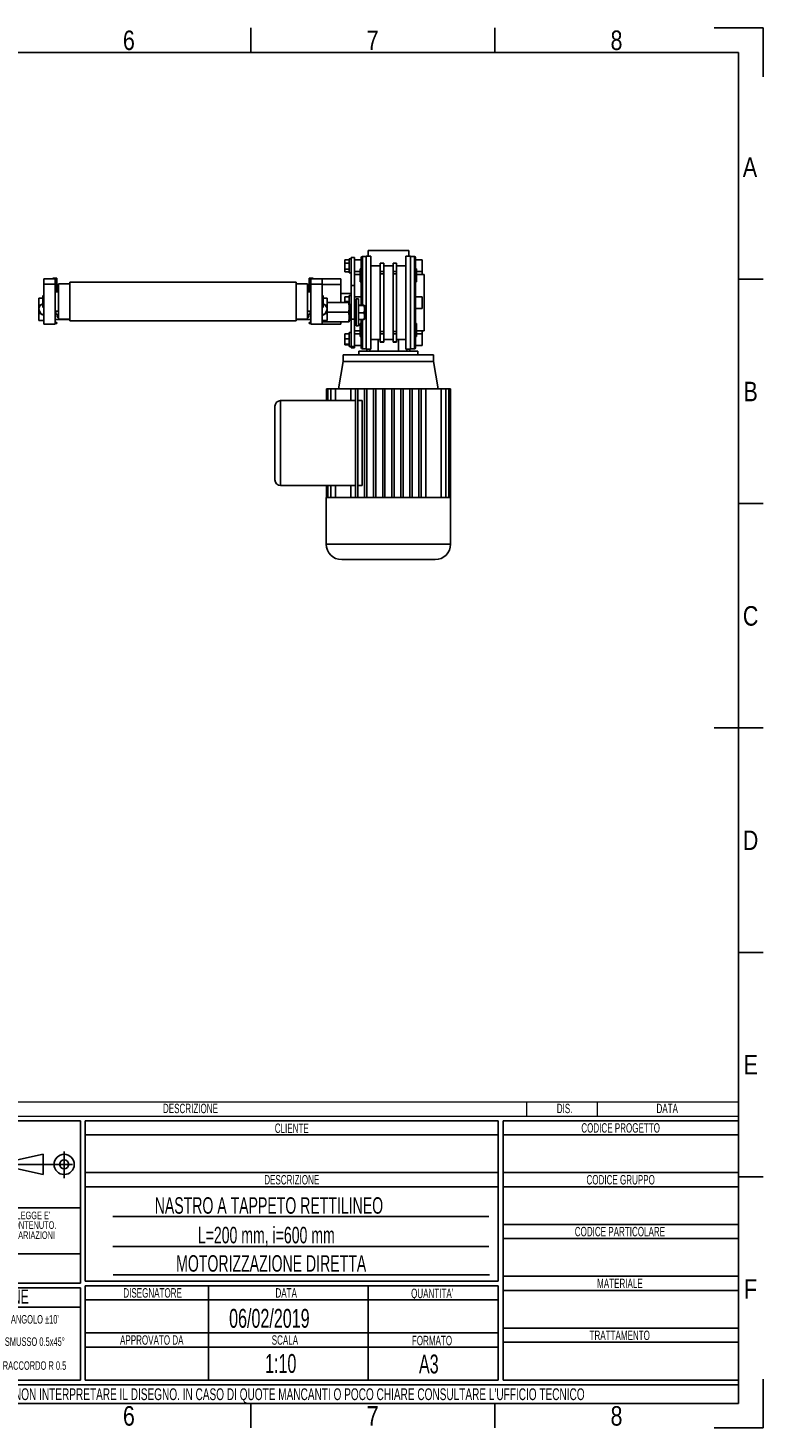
# Model space of a CAD drawing. Header units: millimetres. Extents: x 0 to 420, y 0 to 297.
# Tile 5 of 5: x 264 to 420, y 0 to 297. Entities that reach past the tile are written whole.
import ezdxf
from ezdxf.enums import TextEntityAlignment as Align

# ---------------------------------------------------------------- set-up
doc = ezdxf.new("R2010")
doc.units = ezdxf.units.MM
doc.linetypes.add('CENTERX2', pattern=[20.32, 12.7, -2.54, 2.54, -2.54])
doc.layers.add('CARTIGLIO', color=140, linetype='Continuous')
doc.styles.add('SLDTEXTSTYLE0', font='TXT', dxfattribs={"width": 0.638298})
doc.styles.add('SLDTEXTSTYLE1', font='TXT', dxfattribs={"width": 0.675})
doc.styles.add('SLDTEXTSTYLE2', font='TXT', dxfattribs={"width": 0.821468})

# ---------------------------------------------------------------- blocks, each defined once
blk = doc.blocks.new('SW_NOTE_0')
at = {"layer": 'CARTIGLIO', "color": 0, "insert": (7.53, 2.58), "char_height": 2, "attachment_point": 2, "style": 'SLDTEXTSTYLE0'}
blk.add_mtext('TRATTAMENTO', dxfattribs=at)
blk = doc.blocks.new('SW_NOTE_0_1')
at = {"layer": 'CARTIGLIO', "color": 0, "insert": (85.41, 3.22), "char_height": 2.5, "attachment_point": 2, "style": 'SLDTEXTSTYLE0'}
blk.add_mtext("ATTENZIONE: NON INTERPRETARE IL DISEGNO. IN CASO DI QUOTE MANCANTI O POCO CHIARE CONSULTARE L'UFFICIO TECNICO", dxfattribs=at)
blk = doc.blocks.new('SW_NOTE_0_2')
at = {"layer": 'CARTIGLIO', "color": 0, "insert": (3.51, 2.58), "char_height": 2, "attachment_point": 2, "style": 'SLDTEXTSTYLE0'}
blk.add_mtext('SCALA', dxfattribs=at)
blk = doc.blocks.new('SW_NOTE_0_3')
at = {"layer": 'CARTIGLIO', "color": 0, "insert": (8.67, 2.58), "char_height": 2, "attachment_point": 2, "style": 'SLDTEXTSTYLE0'}
blk.add_mtext('APPROVATO DA', dxfattribs=at)
blk = doc.blocks.new('SW_NOTE_0_4')
at = {"layer": 'CARTIGLIO', "color": 0, "insert": (5.4, 2.58), "char_height": 2, "attachment_point": 2, "style": 'SLDTEXTSTYLE0'}
blk.add_mtext('FORMATO', dxfattribs=at)
blk = doc.blocks.new('SW_NOTE_0_5')
at = {"layer": 'CARTIGLIO', "color": 0, "insert": (7.61, 2.58), "char_height": 2, "attachment_point": 2, "style": 'SLDTEXTSTYLE0'}
blk.add_mtext('DISEGNATORE', dxfattribs=at)
blk = doc.blocks.new('SW_NOTE_0_6')
at = {"layer": 'CARTIGLIO', "color": 0, "insert": (2.85, 2.58), "char_height": 2, "attachment_point": 2, "style": 'SLDTEXTSTYLE0'}
blk.add_mtext('DATA', dxfattribs=at)
blk = doc.blocks.new('SW_NOTE_0_7')
at = {"layer": 'CARTIGLIO', "color": 0, "insert": (5.56, 2.58), "char_height": 2, "attachment_point": 2, "style": 'SLDTEXTSTYLE0'}
blk.add_mtext("QUANTITA'", dxfattribs=at)
blk = doc.blocks.new('SW_NOTE_0_8')
at = {"layer": 'CARTIGLIO', "color": 0, "insert": (7.1, 2.58), "char_height": 2, "attachment_point": 2, "style": 'SLDTEXTSTYLE0'}
blk.add_mtext('DESCRIZIONE', dxfattribs=at)
blk = doc.blocks.new('SW_NOTE_0_9')
at = {"layer": 'CARTIGLIO', "color": 0, "insert": (4.23, 2.58), "char_height": 2, "attachment_point": 2, "style": 'SLDTEXTSTYLE0'}
blk.add_mtext('CLIENTE', dxfattribs=at)
blk = doc.blocks.new('SW_NOTE_0_10')
at = {"layer": 'CARTIGLIO', "color": 0, "insert": (5.69, 2.58), "char_height": 2, "attachment_point": 2, "style": 'SLDTEXTSTYLE0'}
blk.add_mtext('MATERIALE', dxfattribs=at)
blk = doc.blocks.new('SW_NOTE_0_11')
at = {"layer": 'CARTIGLIO', "color": 0, "insert": (12.15, 2.58), "char_height": 2, "attachment_point": 2, "style": 'SLDTEXTSTYLE0'}
blk.add_mtext('CODICE PARTICOLARE', dxfattribs=at)
blk = doc.blocks.new('SW_NOTE_0_12')
at = {"layer": 'CARTIGLIO', "color": 0, "insert": (9.55, 2.58), "char_height": 2, "attachment_point": 2, "style": 'SLDTEXTSTYLE0'}
blk.add_mtext('CODICE GRUPPO', dxfattribs=at)
blk = doc.blocks.new('SW_NOTE_0_13')
at = {"layer": 'CARTIGLIO', "color": 0, "insert": (10.69, 2.58), "char_height": 2, "attachment_point": 2, "style": 'SLDTEXTSTYLE0'}
blk.add_mtext('CODICE PROGETTO', dxfattribs=at)
blk = doc.blocks.new('SW_NOTE_0_14')
at = {"layer": 'CARTIGLIO', "color": 0, "insert": (6.68, 2.32), "char_height": 1.8, "attachment_point": 2, "style": 'SLDTEXTSTYLE0'}
blk.add_mtext("ANGOLO ±10'", dxfattribs=at)
blk = doc.blocks.new('SW_NOTE_0_15')
at = {"layer": 'CARTIGLIO', "color": 0, "insert": (23.94, 3.87), "char_height": 3, "attachment_point": 2, "style": 'SLDTEXTSTYLE0'}
blk.add_mtext('TOLLERANZE DI LAVORAZIONE', dxfattribs=at)
blk = doc.blocks.new('SW_NOTE_0_16')
at = {"layer": 'CARTIGLIO', "color": 0, "insert": (21.07, 5.8), "char_height": 4.5, "attachment_point": 2, "style": 'SLDTEXTSTYLE1'}
blk.add_mtext('CONFIDENZIALE', dxfattribs=at)
blk = doc.blocks.new('SW_NOTE_0_17')
at = {"layer": 'CARTIGLIO', "color": 0, "insert": (28.04, 2.06), "char_height": 1.6, "attachment_point": 2, "style": 'SLDTEXTSTYLE0'}
blk.add_mtext('DISEGNO ESEGUITO CON CAD NON SONO AMMESSE VARIAZIONI', dxfattribs=at)
blk = doc.blocks.new('SW_NOTE_0_18')
at = {"layer": 'CARTIGLIO', "color": 0, "insert": (27.34, 2.06), "char_height": 1.6, "attachment_point": 2, "style": 'SLDTEXTSTYLE0'}
blk.add_mtext('VIETATO RIPRODURRE O COMUNICARNE A TERZI IL CONTENUTO.', dxfattribs=at)
blk = doc.blocks.new('SW_NOTE_0_19')
at = {"layer": 'CARTIGLIO', "color": 0, "insert": (7.59, 2.32), "char_height": 1.8, "attachment_point": 2, "style": 'SLDTEXTSTYLE0'}
blk.add_mtext('SMUSSO 0.5x45°', dxfattribs=at)
blk = doc.blocks.new('SW_NOTE_0_21')
at = {"layer": 'CARTIGLIO', "color": 0, "char_height": 1.6, "attachment_point": 2, "style": 'SLDTEXTSTYLE0'}
for s, insert in [("DISEGNO DI PROPRIETA'", (10.28, 2.06)), ('ALUSIC srl', (25.45, 2.06)), (". A TERMINI DI LEGGE E'", (39.41, 2.06))]:
    blk.add_mtext(s, dxfattribs=dict(at, insert=insert))
blk = doc.blocks.new('SW_NOTE_0_22')
at = {"layer": 'CARTIGLIO', "color": 0, "insert": (8.57, 2.32), "char_height": 1.8, "attachment_point": 2, "style": 'SLDTEXTSTYLE0'}
blk.add_mtext('RACCORDO R 0.5', dxfattribs=at)
blk = doc.blocks.new('SW_NOTE_0_28')
at = {"layer": 'CARTIGLIO', "color": 0, "insert": (2.85, 2.58), "char_height": 2, "attachment_point": 2, "style": 'SLDTEXTSTYLE0'}
blk.add_mtext('DATA', dxfattribs=at)
blk = doc.blocks.new('SW_NOTE_0_29')
at = {"layer": 'CARTIGLIO', "color": 0, "insert": (7.1, 2.58), "char_height": 2, "attachment_point": 2, "style": 'SLDTEXTSTYLE0'}
blk.add_mtext('DESCRIZIONE', dxfattribs=at)
blk = doc.blocks.new('SW_NOTE_0_30')
at = {"layer": 'CARTIGLIO', "color": 0, "insert": (1.97, 2.58), "char_height": 2, "attachment_point": 2, "style": 'SLDTEXTSTYLE0'}
blk.add_mtext('DIS.', dxfattribs=at)
blk = doc.blocks.new('Cartiglio ALUSIC')
at = {"color": 161, "linetype": 'Continuous', "lineweight": 18}
for p, q in [((113.97, 154), (313.62, 154)), ((268.62, 154), (268.62, 151)), ((283.62, 154), (283.62, 151)), ((313.62, 151), (313.62, 154)), ((113.97, 151), (313.62, 151))]:
    blk.add_line(p, q, dxfattribs=at)
at = {"layer": 'CARTIGLIO'}
for p, q in [((173.97, 150), (113.97, 150)), ((173.97, 115.55), (173.97, 150)), ((262.62, 150), (174.97, 150)), ((174.97, 150), (174.97, 116)), ((262.62, 116), (262.62, 150)), ((313.62, 150), (263.62, 150)), ((263.62, 150), (263.62, 95)), ((313.62, 95), (313.62, 150)), ((174.97, 147), (262.62, 147)), ((263.62, 147), (313.62, 147)), ((160.56, 141.71), (166.06, 142.89)), ((166.06, 142.89), (166.06, 138.61)), ((160.56, 139.79), (166.06, 138.61)), ((174.97, 139), (262.62, 139)), ((263.62, 139), (313.62, 139)), ((174.97, 136), (262.62, 136)), ((263.62, 136), (313.62, 136)), ((113.97, 131.5), (173.97, 131.5)), ((260.62, 129.67), (180.8, 129.67)), ((263.62, 128), (313.62, 128)), ((263.62, 125), (313.62, 125)), ((180.8, 123.31), (260.62, 123.31)), ((173.97, 121.76), (113.97, 121.76)), ((174.97, 116), (262.62, 116)), ((180.92, 117.32), (260.74, 117.32)), ((263.62, 117), (313.62, 117)), ((173.97, 115.55), (113.97, 115.55)), ((113.97, 114.55), (173.97, 114.55)), ((173.97, 95), (173.97, 114.55)), ((174.97, 115), (262.62, 115)), ((174.97, 95), (174.97, 115)), ((201.14, 115), (201.14, 95)), ((234.97, 115), (234.97, 95)), ((262.62, 115), (262.62, 95)), ((263.62, 114), (313.62, 114)), ((173.96, 110.49), (113.96, 110.49)), ((174.97, 112), (262.62, 112)), ((174.97, 105), (262.62, 105)), ((263.62, 106), (313.62, 106)), ((174.97, 102), (262.62, 102)), ((263.62, 103), (313.62, 103)), ((113.97, 95), (173.97, 95)), ((313.62, 94), (113.97, 94)), ((262.62, 95), (174.97, 95)), ((263.62, 95), (313.62, 95)), ((313.62, 90), (313.62, 94)), ((113.97, 90), (313.62, 90))]:
    blk.add_line(p, q, dxfattribs=at)
at = {"layer": 'CARTIGLIO', "linetype": 'CENTERX2'}
for p, q in [((170.49, 143.5), (170.49, 137.84)), ((159.56, 140.75), (173.38, 140.75))]:
    blk.add_line(p, q, dxfattribs=at)
at = {"layer": 'CARTIGLIO', "linetype": 'Continuous'}
blk.add_line((113.97, 90), (313.62, 90), dxfattribs=at)
at = {"layer": 'CARTIGLIO'}
for radius in [2.14, 0.957]:
    blk.add_circle((170.49, 140.75), radius, dxfattribs=at)
at = {"layer": 'CARTIGLIO', "color": 140}
for name, p in [('SW_NOTE_0_29', (190.19, 151.04)), ('SW_NOTE_0_30', (274.72, 151.04)), ('SW_NOTE_0_28', (295.62, 151.04)), ('SW_NOTE_0_9', (214.56, 146.84)), ('SW_NOTE_0_13', (277.89, 146.91)), ('SW_NOTE_0_8', (211.69, 135.91)), ('SW_NOTE_0_12', (279.04, 135.91)), ('SW_NOTE_0_21', (118.97, 128.66)), ('SW_NOTE_0_18', (116.35, 126.61)), ('SW_NOTE_0_17', (115.64, 124.47)), ('SW_NOTE_0_11', (276.28, 124.91)), ('SW_NOTE_0_16', (122.24, 115.47)), ('SW_NOTE_0_10', (282.74, 113.91)), ('SW_NOTE_0_15', (119.54, 110.32)), ('SW_NOTE_0_5', (181.65, 111.91)), ('SW_NOTE_0_6', (214.76, 111.91)), ('SW_NOTE_0_7', (243.03, 111.8)), ('SW_NOTE_0_14', (157.6, 106.46)), ('SW_NOTE_0_19', (156.67, 101.73)), ('SW_NOTE_0_3', (180.41, 101.91)), ('SW_NOTE_0_2', (213.83, 101.91)), ('SW_NOTE_0_4', (243.15, 101.8)), ('SW_NOTE_0', (280.86, 102.91)), ('SW_NOTE_0_22', (155.63, 96.65)), ('SW_NOTE_0_1', (127.63, 90.02))]:
    blk.add_blockref(name, p, dxfattribs=at)
at = {"layer": 'CARTIGLIO', "color": 140, "style": 'SLDTEXTSTYLE0', "width": 0.638298}
for tag, height, p in [('AUTOATTR1', 3.5, (223.45, 133.7)), ('AUTOATTR2', 3.5, (221.77, 127.42)), ('AUTOATTR11', 3.5, (222.86, 121.41)), ('AUTOATTR8', 4, (219.24, 110)), ('AUTOATTR9', 4, (218.12, 100.42)), ('AUTOATTR0', 4, (249.03, 100.31))]:
    blk.add_attdef(tag, text='', height=height, dxfattribs=at).set_placement(p, align=Align.TOP_CENTER)
at = {"layer": 'CARTIGLIO', "color": 140}
for tag in ['AUTOATTR13', 'AUTOATTR12', 'AUTOATTR10', 'AUTOATTR7', 'AUTOATTR6', 'AUTOATTR5', 'AUTOATTR4', 'AUTOATTR3']:
    blk.add_attdef(tag, (0, 0), '', height=4, dxfattribs=at)

msp = doc.modelspace()

# ---------------------------------------------------------------- linework, layer by layer
at = {"color": 7, "linetype": 'Continuous', "lineweight": 25}
for p, q in [((336.1754, 248.5791), (336.1754, 249.7798)), ((344.8206, 249.7798), (336.1754, 249.7798)), ((344.8206, 248.5791), (344.8206, 249.7798)), ((331.2827, 247.795), (331.2285, 247.6462)), ((331.2285, 247.4782), (331.2285, 247.6462)), ((331.2285, 246.5), (331.2285, 247.4782)), ((331.2909, 247.1395), (331.2285, 246.5)), ((331.2861, 247.7938), (331.2909, 247.8169)), ((331.2909, 247.8169), (332.1891, 247.8169)), ((331.2909, 247.1395), (332.1891, 247.1395)), ((332.5733, 248.0387), (332.1891, 248.0387)), ((332.1891, 248.0387), (332.1891, 245.037)), ((333.2937, 248.3389), (332.5733, 248.3389)), ((332.5733, 248.3389), (332.5733, 242.3354)), ((333.2937, 248.3389), (333.2937, 242.3354)), ((334.7346, 247.7986), (333.2937, 247.7986)), ((335.8152, 248.519), (334.9747, 248.519)), ((334.9747, 248.519), (334.9747, 238.7332)), ((336.7758, 248.5791), (335.8152, 248.5791)), ((335.8152, 248.5791), (335.8152, 228.8874)), ((336.7758, 228.8874), (336.7758, 248.5791)), ((338.745, 246.5378), (336.7758, 246.5378)), ((339.5134, 247.0962), (338.745, 247.0962)), ((338.745, 247.0962), (338.745, 247.0798)), ((339.5134, 247.0798), (338.745, 247.0798)), ((338.745, 247.0798), (338.745, 245.3335)), ((339.5134, 247.0962), (339.5134, 247.0798)), ((339.5134, 247.0798), (339.5134, 245.3335)), ((341.4826, 246.5378), (339.5134, 246.5378)), ((342.251, 247.0962), (341.4826, 247.0962)), ((341.4826, 247.0798), (341.4826, 247.0962)), ((341.4826, 247.0798), (342.251, 247.0798)), ((341.4826, 245.3335), (341.4826, 247.0798)), ((342.251, 247.0798), (342.251, 247.0962)), ((342.251, 245.3335), (342.251, 247.0798)), ((344.2202, 246.5378), (342.251, 246.5378)), ((345.1808, 248.5791), (344.2202, 248.5791)), ((344.2202, 248.5791), (344.2202, 228.8874)), ((345.1808, 228.8874), (345.1808, 248.5791)), ((346.0213, 248.519), (345.1808, 248.519)), ((346.0213, 238.7332), (346.0213, 248.519)), ((347.7023, 247.7986), (346.2614, 247.7986)), ((347.7023, 245.3492), (347.7023, 247.7986)), ((267.3747, 243.7762), (269.7761, 243.7762)), ((267.3747, 242.6846), (267.3747, 243.7762)), ((270.1363, 243.8963), (269.4159, 243.8963)), ((269.7761, 243.7762), (269.7761, 242.6846)), ((270.1363, 242.8156), (270.1363, 243.8963)), ((323.688, 242.8156), (323.688, 243.8963)), ((323.688, 243.8963), (324.4085, 243.8963)), ((326.4497, 243.7762), (324.0483, 243.7762)), ((324.0483, 243.7762), (324.0483, 242.6846)), ((326.4497, 242.6846), (326.4497, 243.7762)), ((326.4497, 243.7762), (330.412, 243.7762)), ((330.412, 243.7762), (330.412, 242.5755)), ((331.2285, 246.5), (331.2909, 245.8605)), ((331.2285, 245.5596), (331.2285, 246.5)), ((331.2909, 245.8605), (331.2285, 245.5596)), ((331.2285, 245.5596), (331.2909, 245.2588)), ((331.2285, 245.4295), (331.2285, 245.5596)), ((331.2285, 245.4295), (331.2827, 245.2807)), ((331.2909, 245.8605), (332.1891, 245.8605)), ((331.2909, 245.2588), (332.1891, 245.2588)), ((332.1891, 245.037), (332.5733, 245.037)), ((333.2937, 245.3492), (334.4944, 245.3492)), ((334.4944, 244.722), (333.2937, 244.722)), ((334.7346, 245.8874), (334.4944, 245.8874)), ((334.4944, 245.8874), (334.4944, 243.1258)), ((339.5134, 245.3335), (338.745, 245.3335)), ((338.745, 245.3335), (338.745, 244.8696)), ((339.5134, 244.8696), (338.745, 244.8696)), ((338.745, 244.8696), (338.745, 232.5968)), ((339.5134, 245.3335), (339.5134, 244.8696)), ((339.5134, 244.8696), (339.5134, 232.5968)), ((341.4826, 244.8696), (341.4826, 245.3335)), ((341.4826, 245.3335), (342.251, 245.3335)), ((341.4826, 244.8696), (342.251, 244.8696)), ((341.4826, 232.5968), (341.4826, 244.8696)), ((342.251, 244.8696), (342.251, 245.3335)), ((342.251, 232.5968), (342.251, 244.8696)), ((346.5016, 245.8874), (346.2614, 245.8874)), ((346.5016, 244.5066), (346.5016, 245.8874)), ((346.5016, 245.3492), (347.7023, 245.3492)), ((347.7023, 244.722), (346.5016, 244.722)), ((346.5016, 243.1258), (346.5016, 244.5066)), ((347.7023, 245.3492), (347.7023, 244.722)), ((348.0625, 244.7368), (347.7023, 244.7368)), ((348.0625, 238.7332), (348.0625, 244.7368)), ((269.7761, 242.6846), (267.3747, 242.6846)), ((267.3747, 242.6846), (267.3747, 234.1705)), ((269.7761, 242.8156), (270.1363, 242.8156)), ((269.7761, 242.6846), (269.7761, 234.1705)), ((269.7761, 242.5755), (270.4965, 242.5755)), ((270.4965, 242.2153), (269.7761, 242.2153)), ((270.4965, 241.0146), (269.7761, 241.0146)), ((270.1363, 241.0146), (270.1363, 242.2153)), ((270.4965, 241.3748), (270.1363, 241.3748)), ((272.898, 242.7174), (270.4965, 242.6956)), ((270.4965, 238.9734), (270.4965, 242.6956)), ((320.9264, 243.0558), (272.898, 243.0558)), ((272.898, 243.0558), (272.898, 234.8909)), ((320.9264, 243.0558), (320.9264, 234.8909)), ((323.3278, 242.6956), (320.9264, 242.7174)), ((323.3278, 238.9734), (323.3278, 242.6956)), ((323.3278, 242.5755), (324.0483, 242.5755)), ((324.0483, 242.2153), (323.3278, 242.2153)), ((323.688, 241.1346), (323.3278, 241.1346)), ((324.0483, 241.0146), (323.3278, 241.0146)), ((324.0483, 242.8156), (323.688, 242.8156)), ((323.688, 241.0146), (323.688, 242.2153)), ((324.0483, 242.6846), (324.0483, 234.1705)), ((324.0483, 242.6846), (326.4497, 242.6846)), ((326.4497, 242.6846), (326.4497, 234.1705)), ((330.412, 242.5755), (326.4497, 242.5755)), ((330.412, 238.7332), (330.412, 242.5755)), ((332.5733, 240.6544), (330.412, 240.6544)), ((333.2937, 242.3354), (332.5733, 242.3354)), ((332.5733, 242.3354), (332.5733, 235.2455)), ((333.2937, 242.3354), (333.2937, 235.2455)), ((334.4944, 243.1258), (334.7346, 243.1258)), ((346.2614, 243.1258), (346.5016, 243.1258)), ((266.294, 239.7178), (267.1345, 239.7178)), ((266.294, 238.0516), (266.294, 239.7178)), ((267.3747, 240.4142), (267.1345, 240.1741)), ((267.1345, 237.7727), (267.1345, 240.1741)), ((267.1345, 237.7727), (267.3747, 237.5325)), ((270.4965, 235.2512), (270.4965, 238.9734)), ((323.3278, 235.2512), (323.3278, 238.9734)), ((326.6898, 240.1741), (326.4497, 240.4142)), ((326.4497, 237.5325), (326.6898, 237.7727)), ((326.6898, 240.1741), (326.6898, 238.9734)), ((326.6898, 239.7178), (327.5303, 239.7178)), ((326.6898, 238.9734), (326.6898, 237.7727)), ((327.5303, 239.7178), (327.5303, 238.0516)), ((327.5303, 238.7332), (332.0982, 238.7332)), ((331.2285, 239.8189), (331.2909, 239.9476)), ((331.2285, 239.4692), (331.2285, 239.8396)), ((331.2285, 238.7332), (331.2285, 239.4692)), ((331.2909, 238.9907), (331.2645, 238.7332)), ((331.2909, 239.9476), (332.1891, 239.9476)), ((331.2909, 238.9907), (332.1891, 238.9907)), ((332.0982, 238.7332), (332.2131, 237.7126)), ((332.2131, 237.7126), (332.0982, 236.692)), ((332.5733, 240.2341), (332.1891, 240.2341)), ((332.1891, 240.2341), (332.1891, 238.7319)), ((332.2131, 238.7332), (332.2131, 237.7126)), ((332.2131, 237.7126), (332.2131, 235.6714)), ((332.5108, 238.3463), (332.2586, 238.3331)), ((332.2586, 238.3331), (332.2586, 237.1491)), ((332.5108, 237.1528), (332.5108, 238.3463)), ((332.5613, 238.2984), (332.5613, 237.1394)), ((332.5733, 238.1569), (332.5613, 238.1569)), ((334.7346, 239.994), (333.2937, 239.994)), ((333.3057, 238.1569), (333.2937, 238.1569)), ((333.3057, 235.0856), (333.3057, 238.2984)), ((333.6084, 238.3331), (333.3563, 238.3463)), ((333.3563, 238.3463), (333.3563, 235.0377)), ((333.6084, 235.0509), (333.6084, 238.3331)), ((334.1342, 239.5737), (333.6539, 239.5737)), ((333.6539, 239.5737), (333.6539, 233.8103)), ((334.1342, 239.5737), (334.1342, 233.8103)), ((335.3318, 238.2305), (334.1342, 238.2305)), ((335.3318, 238.1005), (334.1342, 238.1005)), ((334.9747, 238.7332), (334.9747, 238.2305)), ((335.415, 237.3313), (335.3318, 238.1005)), ((335.415, 238.1655), (335.4046, 238.174)), ((335.415, 238.1698), (335.4134, 238.1741)), ((335.415, 238.1655), (335.415, 237.3313)), ((346.0213, 228.9474), (346.0213, 238.7332)), ((347.7023, 239.994), (346.2614, 239.994)), ((347.7023, 237.4725), (347.7023, 239.994)), ((348.0625, 232.7297), (348.0625, 238.7332)), ((266.294, 234.915), (266.294, 236.5811)), ((267.3747, 234.915), (266.294, 234.915)), ((269.7761, 236.9322), (270.4965, 236.9322)), ((269.7761, 236.3318), (269.8962, 236.3318)), ((270.2084, 236.2958), (269.7761, 236.2958)), ((269.7761, 235.1311), (272.898, 235.1311)), ((269.8962, 236.9322), (269.8962, 236.2958)), ((270.2084, 235.6354), (270.2084, 236.2958)), ((270.2084, 235.8515), (270.3534, 235.8515)), ((270.3534, 235.7314), (270.2084, 235.7314)), ((270.4965, 235.6354), (270.2084, 235.6354)), ((270.4965, 236.019), (270.3534, 235.8515)), ((270.4965, 235.2512), (272.898, 235.2293)), ((320.9264, 234.8909), (272.898, 234.8909)), ((320.9264, 235.2293), (323.3278, 235.2512)), ((324.0483, 235.1311), (320.9264, 235.1311)), ((323.3278, 236.9322), (324.0483, 236.9322)), ((323.3278, 235.7314), (323.4709, 235.7314)), ((323.3278, 235.6354), (323.616, 235.6354)), ((323.4709, 235.8515), (323.616, 235.8515)), ((323.616, 235.7314), (323.4709, 235.7314)), ((323.616, 235.6354), (323.616, 236.2958)), ((323.616, 236.2958), (324.0483, 236.2958)), ((323.9282, 236.2958), (323.9282, 236.9322)), ((323.9282, 236.3318), (324.0483, 236.3318)), ((327.5303, 234.915), (326.4497, 234.915)), ((326.5646, 234.6508), (326.5349, 234.915)), ((326.5646, 234.6508), (332.0982, 234.6508)), ((327.5303, 236.692), (332.0982, 236.692)), ((327.5303, 236.5811), (327.5303, 234.915)), ((330.412, 234.6508), (330.412, 234.1705)), ((332.0982, 236.692), (332.2131, 235.6714)), ((332.2131, 235.6714), (332.0982, 234.6508)), ((332.2131, 235.6714), (332.2131, 234.6508)), ((332.2586, 237.1491), (332.2586, 235.0509)), ((332.2586, 235.0509), (332.5108, 235.0377)), ((332.5108, 235.0377), (332.5108, 237.1528)), ((332.5613, 237.1394), (332.5613, 235.0856)), ((332.5613, 235.2271), (332.5733, 235.2271)), ((333.2937, 235.2455), (332.5733, 235.2455)), ((332.5733, 235.2455), (332.5733, 229.4326)), ((333.2937, 235.2455), (333.2937, 229.4326)), ((333.2937, 235.2271), (333.3057, 235.2271)), ((333.3563, 235.0377), (333.6084, 235.0509)), ((335.3318, 236.5621), (334.1342, 236.5621)), ((335.3318, 235.1535), (334.1342, 235.1535)), ((334.9747, 235.1535), (334.9747, 228.9474)), ((335.3318, 236.5621), (335.415, 237.3313)), ((335.415, 235.8578), (335.3318, 236.5621)), ((335.3318, 235.1535), (335.415, 235.8578)), ((335.4134, 235.2099), (335.415, 235.2142)), ((335.415, 237.3313), (335.415, 235.8578)), ((335.415, 235.8578), (335.415, 235.2164)), ((346.2614, 237.4725), (347.7023, 237.4725)), ((269.7761, 234.1705), (267.3747, 234.1705)), ((270.1363, 234.5307), (269.7761, 234.5307)), ((269.7761, 234.2906), (270.1363, 234.2906)), ((270.1363, 234.2906), (270.1363, 234.5307)), ((323.688, 234.2906), (323.688, 234.5307)), ((323.688, 234.5307), (324.0483, 234.5307)), ((324.0483, 234.2906), (323.688, 234.2906)), ((324.0483, 234.1705), (326.4497, 234.1705)), ((330.412, 234.1705), (326.4497, 234.1705)), ((331.2285, 232.0303), (331.2909, 232.1001)), ((331.2285, 231.5841), (331.2285, 232.0367)), ((331.2909, 232.1001), (332.1891, 232.1001)), ((332.5733, 232.4295), (332.1891, 232.4295)), ((332.1891, 232.4295), (332.1891, 229.4277)), ((333.2937, 232.7444), (334.4944, 232.7444)), ((334.4944, 232.1172), (333.2937, 232.1172)), ((333.6539, 233.8103), (334.1342, 233.8103)), ((334.7346, 234.3406), (334.4944, 234.3406)), ((334.4944, 234.3406), (334.4944, 231.579)), ((339.5134, 232.5968), (338.745, 232.5968)), ((338.745, 232.5968), (338.745, 232.1329)), ((339.5134, 232.1329), (338.745, 232.1329)), ((338.745, 232.1329), (338.745, 230.3866)), ((339.5134, 232.5968), (339.5134, 232.1329)), ((339.5134, 232.1329), (339.5134, 230.3866)), ((341.4826, 232.1329), (341.4826, 232.5968)), ((341.4826, 232.5968), (342.251, 232.5968)), ((341.4826, 232.1329), (342.251, 232.1329)), ((341.4826, 230.3866), (341.4826, 232.1329)), ((342.251, 232.1329), (342.251, 232.5968)), ((342.251, 230.3866), (342.251, 232.1329)), ((346.5016, 234.3406), (346.2614, 234.3406)), ((346.5016, 232.9598), (346.5016, 234.3406)), ((346.5016, 231.579), (346.5016, 232.9598)), ((346.5016, 232.7444), (347.7023, 232.7444)), ((347.7023, 232.1172), (346.5016, 232.1172)), ((347.7023, 232.7444), (347.7023, 232.1172)), ((347.7023, 232.7297), (348.0625, 232.7297)), ((347.7023, 229.6679), (347.7023, 232.1172)), ((331.2285, 230.4823), (331.2285, 231.5841)), ((331.2909, 231.0681), (331.2285, 230.4823)), ((331.2285, 230.4823), (331.2909, 229.8966)), ((331.2285, 229.8268), (331.2285, 230.4823)), ((331.2909, 229.8966), (331.2285, 229.8268)), ((331.2285, 229.8268), (331.2909, 229.7571)), ((331.2909, 231.0681), (332.1891, 231.0681)), ((331.2909, 229.8966), (332.1891, 229.8966)), ((331.2909, 229.7571), (332.1891, 229.7571)), ((332.1891, 229.4277), (332.5733, 229.4277)), ((333.2937, 229.4326), (332.5733, 229.4326)), ((332.5733, 229.4326), (332.5733, 229.1275)), ((332.5733, 229.1275), (333.2937, 229.1275)), ((333.2937, 229.6679), (334.7346, 229.6679)), ((333.2937, 229.4326), (333.2937, 229.1275)), ((334.4944, 231.579), (334.7346, 231.579)), ((334.9747, 228.9474), (335.8152, 228.9474)), ((335.8152, 228.8874), (336.7758, 228.8874)), ((335.9353, 228.8874), (335.9353, 228.4071)), ((336.5961, 228.4071), (336.5961, 228.8874)), ((336.7758, 230.9286), (338.745, 230.9286)), ((338.3501, 230.9286), (338.3501, 228.4071)), ((339.5134, 230.3866), (338.745, 230.3866)), ((338.745, 230.3866), (338.745, 230.3703)), ((338.745, 230.3703), (339.5134, 230.3703)), ((339.5134, 230.9286), (341.4826, 230.9286)), ((339.5134, 230.3866), (339.5134, 230.3703)), ((341.4826, 230.3866), (342.251, 230.3866)), ((341.4826, 230.3703), (341.4826, 230.3866)), ((341.4826, 230.3703), (342.251, 230.3703)), ((342.251, 230.9286), (344.2202, 230.9286)), ((342.251, 230.3703), (342.251, 230.3866)), ((342.6459, 228.4071), (342.6459, 230.9286)), ((344.2202, 228.8874), (345.1808, 228.8874)), ((344.3998, 228.8874), (344.3998, 228.4071)), ((345.0607, 228.4071), (345.0607, 228.8874)), ((345.1808, 228.9474), (346.0213, 228.9474)), ((346.2614, 231.579), (346.5016, 231.579)), ((346.2614, 229.6679), (347.7023, 229.6679)), ((330.8923, 226.2458), (329.9317, 220.4824)), ((330.8923, 227.6867), (330.8923, 226.2458)), ((350.1037, 227.6867), (330.8923, 227.6867)), ((350.1037, 226.2458), (330.8923, 226.2458)), ((334.2543, 228.4071), (334.2543, 227.6867)), ((346.7417, 228.4071), (334.2543, 228.4071)), ((346.7417, 227.6867), (346.7417, 228.4071)), ((350.1037, 226.2458), (350.1037, 227.6867)), ((351.0643, 220.4824), (350.1037, 226.2458)), ((327.3449, 220.4824), (327.3449, 217.9609)), ((327.3449, 220.4824), (327.6644, 220.4824)), ((327.6644, 220.4824), (327.6644, 217.9609)), ((327.6644, 220.4824), (328.2908, 220.4824)), ((328.2908, 220.4824), (328.2908, 217.9609)), ((328.2908, 220.4824), (329.2754, 220.4824)), ((329.2754, 220.4824), (329.2754, 217.9609)), ((329.2754, 220.4824), (332.5515, 220.4824)), ((333.5339, 220.4824), (332.5515, 220.4824)), ((332.5515, 220.4824), (332.5515, 217.9609)), ((333.5339, 220.4824), (333.5339, 197.4288)), ((333.5339, 220.4824), (334.0142, 220.4824)), ((334.0142, 220.4824), (334.0142, 197.4288)), ((335.455, 220.4824), (334.0142, 220.4824)), ((335.455, 220.4824), (335.455, 197.4288)), ((335.455, 220.4824), (335.9353, 220.4824)), ((335.9353, 220.4824), (335.9353, 197.4288)), ((337.3761, 220.4824), (335.9353, 220.4824)), ((337.3761, 220.4824), (337.8564, 220.4824)), ((337.3761, 220.4824), (337.3761, 197.4288)), ((337.8564, 220.4824), (337.8564, 197.4288)), ((339.2973, 220.4824), (337.8564, 220.4824)), ((339.2973, 220.4824), (339.7776, 220.4824)), ((339.2973, 220.4824), (339.2973, 197.4288)), ((339.7776, 220.4824), (339.7776, 197.4288)), ((341.2184, 220.4824), (339.7776, 220.4824)), ((341.2184, 220.4824), (341.6987, 220.4824)), ((341.2184, 220.4824), (341.2184, 197.4288)), ((341.6987, 220.4824), (341.6987, 197.4288)), ((343.1396, 220.4824), (341.6987, 220.4824)), ((343.1396, 220.4824), (343.1396, 197.4288)), ((343.1396, 220.4824), (343.6198, 220.4824)), ((343.6198, 220.4824), (343.6198, 197.4288)), ((345.0607, 220.4824), (343.6198, 220.4824)), ((345.0607, 220.4824), (345.541, 220.4824)), ((345.0607, 220.4824), (345.0607, 197.4288)), ((345.541, 220.4824), (345.541, 197.4288)), ((346.9818, 220.4824), (345.541, 220.4824)), ((346.9818, 220.4824), (347.4621, 220.4824)), ((346.9818, 220.4824), (346.9818, 197.4288)), ((347.4621, 220.4824), (347.4621, 197.4288)), ((348.4445, 220.4824), (347.4621, 220.4824)), ((348.4445, 197.4288), (348.4445, 220.4824)), ((348.4445, 220.4824), (351.7206, 220.4824)), ((351.7206, 220.4824), (351.7206, 197.4288)), ((351.7206, 220.4824), (352.7052, 220.4824)), ((352.7052, 220.4824), (352.7052, 197.4288)), ((352.7052, 220.4824), (353.3316, 220.4824)), ((353.3316, 220.4824), (353.3316, 197.4288)), ((353.3316, 220.4824), (353.6511, 220.4824)), ((353.6511, 220.4824), (353.6511, 197.4288)), ((317.6365, 217.9609), (317.6365, 199.9502)), ((317.6365, 217.9609), (333.5339, 217.9609)), ((334.0142, 217.9609), (334.9708, 217.9609)), ((334.9708, 217.9609), (334.9708, 199.9502)), ((316.4357, 201.151), (316.4357, 216.7602)), ((317.6365, 199.9502), (333.5339, 199.9502)), ((327.3449, 199.9502), (327.3449, 197.4288)), ((327.6644, 199.9502), (327.6644, 197.4288)), ((328.2908, 199.9502), (328.2908, 197.4288)), ((329.2754, 199.9502), (329.2754, 197.4288)), ((332.5515, 199.9502), (332.5515, 197.4288)), ((334.0142, 199.9502), (334.9708, 199.9502)), ((327.2902, 197.4288), (327.2902, 187.5229)), ((327.3449, 197.4288), (327.2902, 197.4288)), ((327.6644, 197.4288), (327.3449, 197.4288)), ((328.2908, 197.4288), (327.6644, 197.4288)), ((329.2754, 197.4288), (328.2908, 197.4288)), ((333.5339, 197.4288), (329.2754, 197.4288)), ((335.455, 197.4288), (333.5339, 197.4288)), ((337.3761, 197.4288), (335.455, 197.4288)), ((339.2973, 197.4288), (337.3761, 197.4288)), ((341.6987, 197.4288), (339.2973, 197.4288)), ((343.6198, 197.4288), (341.6987, 197.4288)), ((345.541, 197.4288), (343.6198, 197.4288)), ((347.4621, 197.4288), (345.541, 197.4288)), ((351.7206, 197.4288), (347.4621, 197.4288)), ((352.7052, 197.4288), (351.7206, 197.4288)), ((353.3316, 197.4288), (352.7052, 197.4288)), ((353.6511, 197.4288), (353.3316, 197.4288)), ((353.7058, 197.4288), (353.6511, 197.4288)), ((353.7058, 187.5229), (353.7058, 197.4288)), ((327.2902, 187.5229), (340.498, 187.5229)), ((340.498, 187.5229), (353.7058, 187.5229))]:
    msp.add_line(p, q, dxfattribs=at)
for centre, radius, start, end in [((334.9747, 248.2789), 0.2401, 90, 180), ((346.0213, 248.2789), 0.2401, 0, 90), ((269.4159, 243.6561), 0.2401, 90, 150), ((324.4085, 243.6561), 0.2401, 30, 90), ((267.4948, 237.3164), 1.145, 108.336708, 180), ((326.3296, 237.3164), 1.145, 0, 71.663292), ((332.2611, 238.2852), 0.048, 93, 180), ((332.5133, 238.2984), 0.048, 0, 93), ((333.3538, 238.2984), 0.048, 87, 180), ((333.6059, 238.2852), 0.048, 0, 87), ((267.4948, 237.3164), 1.145, 180, 263.980502), ((326.3296, 237.3164), 1.145, 276.019498, 0), ((332.2611, 235.0989), 0.048, 180, 267), ((332.5133, 235.0856), 0.048, 267, 0), ((333.3538, 235.0856), 0.048, 180, 273), ((333.6059, 235.0989), 0.048, 273, 360), ((334.9747, 229.1876), 0.2401, 180, 270), ((346.0213, 229.1876), 0.2401, 270, 0), ((317.6365, 216.7602), 1.2007, 90, 180), ((317.6365, 201.151), 1.2007, 180, 270), ((330.5921, 187.5229), 3.302, 180, 270), ((350.4039, 187.5229), 3.302, 270, 0)]:
    msp.add_arc(centre, radius, start, end, dxfattribs=at)
for points, knots in [([(331.2909, 247.8169), (331.2889, 247.811), (331.2508, 247.6993), (331.2393, 247.5858), (331.2285, 247.4782)], [0, 0, 0, 0, 0.0529743, 1, 1, 1, 1]), ([(331.2285, 247.4782), (331.2362, 247.388), (331.2459, 247.2744), (331.2832, 247.1626), (331.2909, 247.1395)], [0, 0, 0, 0, 0.79381431, 1, 1, 1, 1]), ([(334.7346, 248.2789), (334.7346, 248.2632), (334.7346, 248.2317), (334.7346, 247.978), (334.7346, 247.5783), (334.7346, 247.0222), (334.7346, 246.3332), (334.7346, 245.7663), (334.7346, 245.483)], [0, 0, 0, 0, 0.1666145, 0.33340129, 0.50000005, 0.66661455, 0.83338947, 1, 1, 1, 1]), ([(346.2614, 245.483), (346.2614, 245.7457), (346.2614, 246.2815), (346.2614, 246.9557), (346.2614, 247.4752), (346.2614, 247.8464), (346.2614, 248.0922), (346.2614, 248.2494), (346.2614, 248.269), (346.2614, 248.2789)], [0, 0, 0, 0, 0.154037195, 0.314245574, 0.479903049, 0.607550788, 0.737214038, 0.868256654, 1, 1, 1, 1]), ([(334.7346, 245.483), (334.7346, 245.1775), (334.7346, 244.5661), (334.7346, 243.5183), (334.7346, 242.397), (334.7346, 241.2107), (334.7346, 239.9831), (334.7346, 238.9805), (334.7346, 238.398), (334.7346, 238.2305)], [0, 0, 0, 0, 0.15611985, 0.31239375, 0.46849518, 0.62461102, 0.78088862, 0.93699039, 1, 1, 1, 1]), ([(346.2614, 231.9834), (346.2614, 232.2652), (346.2614, 232.84), (346.2614, 233.8368), (346.2614, 234.8463), (346.2614, 235.8375), (346.2614, 236.7772), (346.2614, 237.7474), (346.2614, 238.7332), (346.2614, 239.7191), (346.2614, 240.6893), (346.2614, 241.6289), (346.2614, 242.6202), (346.2614, 243.6297), (346.2614, 244.6265), (346.2614, 245.2013), (346.2614, 245.483)], [0, 0, 0, 0, 0.0770186, 0.15712279, 0.23995153, 0.3037754, 0.36860702, 0.43412833, 0.5, 0.56587168, 0.63139298, 0.69622461, 0.76004848, 0.84288465, 0.92298862, 1, 1, 1, 1]), ([(267.1345, 238.4949), (267.0402, 238.4404), (266.7593, 238.2782), (266.4797, 238.1168), (266.294, 238.0096)], [0, 0, 0, 0, 0.33574802, 1, 1, 1, 1]), ([(266.294, 238.0096), (266.294, 237.9539), (266.294, 237.67), (266.294, 237.1922), (266.294, 236.7922), (266.294, 236.6232)], [0, 0, 0, 0, 0.12346518, 0.62943592, 1, 1, 1, 1]), ([(327.5303, 238.0096), (327.3157, 238.1335), (327.035, 238.2956), (326.7556, 238.4569), (326.6898, 238.4949)], [0, 0, 0, 0, 0.76446301, 1, 1, 1, 1]), ([(327.5303, 236.6232), (327.5303, 236.6788), (327.5303, 236.9627), (327.5303, 237.4406), (327.5303, 237.8405), (327.5303, 238.0096)], [0, 0, 0, 0, 0.12346518, 0.62943592, 1, 1, 1, 1]), ([(331.2909, 239.9476), (331.2889, 239.9393), (331.2508, 239.7815), (331.2393, 239.6211), (331.2285, 239.4692)], [0, 0, 0, 0, 0.0529743, 1, 1, 1, 1]), ([(331.2285, 239.4692), (331.2362, 239.3417), (331.2459, 239.1812), (331.2832, 239.0232), (331.2909, 238.9907)], [0, 0, 0, 0, 0.79381431, 1, 1, 1, 1]), ([(332.2131, 238.7332), (332.1927, 238.7332), (332.1714, 238.7332), (332.1011, 238.7332), (332.0982, 238.7332)], [0, 0, 0, 0, 0.95749577, 1, 1, 1, 1]), ([(335.3318, 238.1005), (335.342, 238.105), (335.3917, 238.1264), (335.4047, 238.1482), (335.415, 238.1655)], [0, 0, 0, 0, 0.20618569, 1, 1, 1, 1]), ([(266.294, 236.6232), (266.5086, 236.4993), (266.8697, 236.2908), (267.2289, 236.0834), (267.3747, 235.9992)], [0, 0, 0, 0, 0.59424663, 1, 1, 1, 1]), ([(270.3534, 235.8515), (270.3411, 235.8395), (270.322, 235.821), (270.3043, 235.7933), (270.2973, 235.773), (270.2981, 235.7567), (270.3068, 235.743), (270.325, 235.7331), (270.3433, 235.732), (270.3534, 235.7314)], [0, 0, 0, 0, 0.22756359, 0.35329899, 0.45874165, 0.56467112, 0.6612382, 0.81256353, 1, 1, 1, 1]), ([(270.3534, 235.7314), (270.3675, 235.7314), (270.4221, 235.7314), (270.4648, 235.7314), (270.4965, 235.7314)], [0, 0, 0, 0, 0.25691674, 1, 1, 1, 1]), ([(323.4709, 235.8515), (323.4569, 235.864), (323.4023, 235.9126), (323.3596, 235.9722), (323.3278, 236.0165)], [0, 0, 0, 0, 0.25691674, 1, 1, 1, 1]), ([(323.4709, 235.7314), (323.4832, 235.7323), (323.5024, 235.7337), (323.52, 235.7456), (323.5271, 235.7596), (323.5262, 235.7767), (323.5176, 235.7981), (323.4994, 235.8241), (323.4811, 235.8418), (323.4709, 235.8515)], [0, 0, 0, 0, 0.22756359, 0.35329899, 0.45874165, 0.56467112, 0.6612382, 0.81256353, 1, 1, 1, 1]), ([(326.4497, 235.9992), (326.6241, 236.1), (326.9853, 236.3085), (327.3446, 236.5159), (327.5303, 236.6232)], [0, 0, 0, 0, 0.48310668, 1, 1, 1, 1]), ([(326.4497, 234.6508), (326.4701, 234.6508), (326.4913, 234.6508), (326.5616, 234.6508), (326.5646, 234.6508)], [0, 0, 0, 0, 0.957495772, 1, 1, 1, 1]), ([(332.0982, 234.6508), (332.1011, 234.6508), (332.1714, 234.6508), (332.1927, 234.6508), (332.2131, 234.6508)], [0, 0, 0, 0, 0.04250423, 1, 1, 1, 1]), ([(334.7346, 235.1535), (334.7346, 235.1291), (334.7346, 234.7101), (334.7346, 233.952), (334.7346, 232.8994), (334.7346, 232.2886), (334.7346, 231.9834)], [0, 0, 0, 0, 0.02023928, 0.34672401, 0.67352306, 1, 1, 1, 1]), ([(335.415, 235.2185), (335.4047, 235.2012), (335.3917, 235.1794), (335.342, 235.158), (335.3318, 235.1535)], [0, 0, 0, 0, 0.79381431, 1, 1, 1, 1]), ([(331.2909, 232.1001), (331.2889, 232.0911), (331.2508, 231.921), (331.2393, 231.7479), (331.2285, 231.5841)], [0, 0, 0, 0, 0.0529743, 1, 1, 1, 1]), ([(334.7346, 231.9834), (334.7346, 231.7001), (334.7346, 231.1332), (334.7346, 230.4442), (334.7346, 229.8881), (334.7346, 229.4884), (334.7346, 229.2347), (334.7346, 229.2033), (334.7346, 229.1876)], [0, 0, 0, 0, 0.166618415, 0.333401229, 0.499999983, 0.666614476, 0.833401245, 1, 1, 1, 1]), ([(346.2614, 229.1876), (346.2614, 229.1974), (346.2614, 229.217), (346.2614, 229.3743), (346.2614, 229.6201), (346.2614, 229.9913), (346.2614, 230.5108), (346.2614, 231.1849), (346.2614, 231.7208), (346.2614, 231.9834)], [0, 0, 0, 0, 0.13174335, 0.26278596, 0.39244922, 0.52009696, 0.6857693, 0.84597725, 1, 1, 1, 1]), ([(331.2285, 231.5841), (331.2362, 231.4467), (331.2459, 231.2736), (331.2832, 231.1032), (331.2909, 231.0681)], [0, 0, 0, 0, 0.79381431, 1, 1, 1, 1]), ([(330.5921, 184.2209), (330.6063, 184.2209), (330.6352, 184.2209), (330.873, 184.2209), (331.233, 184.2209), (331.6873, 184.2209), (332.1964, 184.2209), (332.7954, 184.2209), (333.4811, 184.2209), (334.2409, 184.2209), (335.0621, 184.2209), (335.9334, 184.2209), (336.9303, 184.2209), (338.0515, 184.2209), (339.2775, 184.2209), (340.0953, 184.2209), (340.498, 184.2209)], [0, 0, 0, 0, 0.0776261, 0.15766322, 0.23995135, 0.30427505, 0.36860689, 0.43429928, 0.49999998, 0.56569237, 0.63139307, 0.69571678, 0.76004861, 0.84232954, 0.92237207, 1, 1, 1, 1]), ([(340.498, 184.2209), (340.9007, 184.2209), (341.7185, 184.2209), (342.9444, 184.2209), (344.0656, 184.2209), (345.0625, 184.2209), (345.9338, 184.2209), (346.755, 184.2209), (347.5148, 184.2209), (348.2006, 184.2209), (348.7996, 184.2209), (349.3087, 184.2209), (349.763, 184.2209), (350.123, 184.2209), (350.3608, 184.2209), (350.3897, 184.2209), (350.4039, 184.2209)], [0, 0, 0, 0, 0.07763157, 0.15766319, 0.23995133, 0.30427504, 0.36860688, 0.43429928, 0.49999998, 0.56569238, 0.63139308, 0.69571679, 0.76004863, 0.84232956, 0.9223666, 1, 1, 1, 1])]:
    msp.add_open_spline(points, degree=3, knots=knots, dxfattribs=at)
at = {"layer": 'CARTIGLIO', "linetype": 'Continuous'}
for p, q in [((311.3431, 291.8226), (311.3431, 296.9968)), ((363.0852, 291.8226), (363.0852, 296.9968)), ((420.0016, 296.9968), (409.6532, 296.9968)), ((420.0016, 296.9968), (420.0016, 286.6484)), ((414.8274, 291.8226), (5.1801, 291.8226)), ((414.8274, 5.171), (414.8274, 291.8226)), ((420.0016, 243.7024), (414.8274, 243.7024)), ((420.0016, 196.0996), (414.8274, 196.0996)), ((409.6532, 148.4968), (420.0016, 148.4968)), ((420.0016, 100.894), (414.8274, 100.894)), ((420.0016, 53.2912), (414.8274, 53.2912)), ((420.0016, -0.0032), (420.0016, 10.3452)), ((5.1801, 5.171), (414.8274, 5.171)), ((215.1758, 5.171), (414.8274, 5.171)), ((311.3431, -0.0032), (311.3431, 5.171)), ((363.0852, -0.0032), (363.0852, 5.171)), ((420.0016, -0.0032), (409.6532, -0.0032))]:
    msp.add_line(p, q, dxfattribs=at)
at = {"layer": 'CARTIGLIO'}
msp.add_line((215.1774, 5.171), (414.8274, 5.171), dxfattribs=at)

# ---------------------------------------------------------------- block references
ref = msp.add_blockref('Cartiglio ALUSIC', (101.2063, -84.828), dxfattribs=at)
ref.add_attrib('AUTOATTR11', 'MOTORIZZAZIONE DIRETTA', dxfattribs={"color": 140, "height": 3.5, "style": 'SLDTEXTSTYLE0', "width": 0.638298}).set_placement((295.467, 32.1118), align=Align.BOTTOM_LEFT)
ref.add_attrib('AUTOATTR9', '1:10', dxfattribs={"color": 140, "height": 4, "style": 'SLDTEXTSTYLE0', "width": 0.638298}).set_placement((314.3285, 10.486), align=Align.BOTTOM_LEFT)
ref.add_attrib('AUTOATTR8', '06/02/2019', dxfattribs={"color": 140, "height": 4, "style": 'SLDTEXTSTYLE0', "width": 0.638298}).set_placement((306.7007, 20.0651), align=Align.BOTTOM_LEFT)
ref.add_attrib('AUTOATTR2', 'L=200 mm, i=600 mm', dxfattribs={"color": 140, "height": 3.5, "style": 'SLDTEXTSTYLE0', "width": 0.638298}).set_placement((300.0621, 38.123), align=Align.BOTTOM_LEFT)
ref.add_attrib('AUTOATTR1', 'NASTRO A TAPPETO RETTILINEO', dxfattribs={"color": 140, "height": 3.5, "style": 'SLDTEXTSTYLE0', "width": 0.638298}).set_placement((290.9135, 44.4016), align=Align.BOTTOM_LEFT)
ref.add_attrib('AUTOATTR0', 'A3', dxfattribs={"color": 140, "height": 4, "style": 'SLDTEXTSTYLE0', "width": 0.638298}).set_placement((346.9888, 10.3744), align=Align.BOTTOM_LEFT)

# ---------------------------------------------------------------- texts
at = {"layer": 'CARTIGLIO', "char_height": 4.1394, "attachment_point": 2, "style": 'SLDTEXTSTYLE2'}
for s, insert in [('6', (285.4283, 296.4629)), ('7', (337.1705, 296.4629)), ('8', (388.9127, 296.4629)), ('A', (417.2354, 269.5569)), ('B', (417.3813, 221.9541)), ('C', (417.3711, 174.3514)), ('D', (417.3655, 126.7486)), ('E', (417.4255, 79.1458)), ('F', (417.3682, 31.543)), ('6', (285.4283, 4.6371)), ('7', (337.1705, 4.6371)), ('8', (388.9127, 4.6371))]:
    msp.add_mtext(s, dxfattribs=dict(at, insert=insert))

doc.saveas('drawing.dxf')
